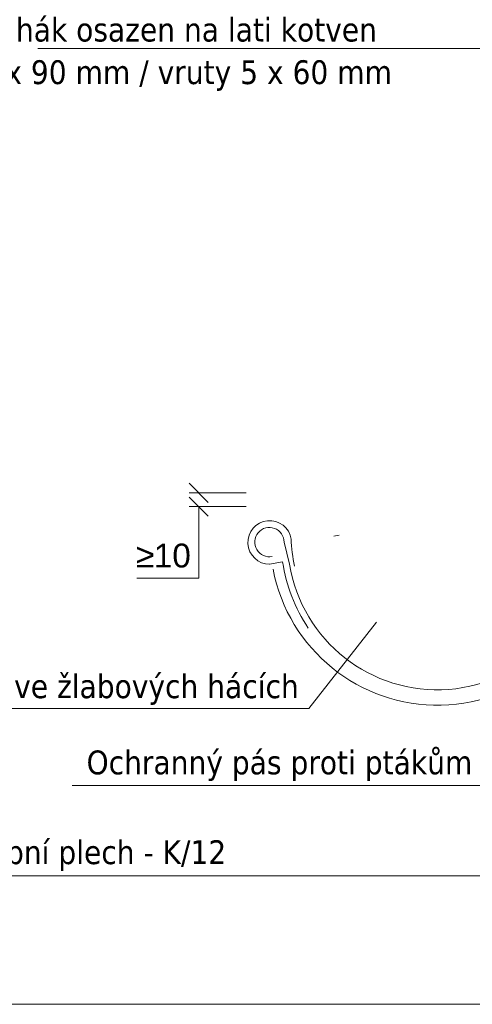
# Model space of a CAD drawing. Header units: millimetres. Extents: x -105824 to -100731, y 43743 to 47488.
# Tile 19 of 25: x -102406 to -102168, y 46347 to 46863. Entities that reach past the tile are written whole.
import ezdxf

# ---------------------------------------------------------------- set-up
doc = ezdxf.new("R2010")
doc.units = ezdxf.units.MM
doc.header["$MEASUREMENT"] = 0
doc.styles.add('GENEROVANÝ_STYL_1', font='tahoma.ttf')
doc.styles.add('GENEROVANÝ_STYL_3', font='txt')

msp = doc.modelspace()

# ---------------------------------------------------------------- linework, layer by layer
at = {"color": 154, "linetype": 'Continuous', "lineweight": 13}
for p, q in [((-102316.59, 46620.25), (-102306.59, 46610.25)), ((-102286.59, 46615.25), (-102316.59, 46615.25)), ((-102306.59, 46603.06), (-102316.59, 46613.06)), ((-102286.59, 46608.06), (-102316.59, 46608.06)), ((-102311.59, 46570.57), (-102311.59, 46608.06)), ((-102344.08, 46570.57), (-102311.59, 46570.57))]:
    msp.add_line(p, q, dxfattribs=at)
at = {"color": 154, "linetype": 'Continuous', "lineweight": 13, "flags": 128}
for points in [[(-101955.52, 46736.1), (-102069.37, 46848.22), (-102396.02, 46848.22)], [(-102041.99, 46624.33), (-102163.3, 46461.73), (-102377.96, 46461.73)], [(-102036.47, 46553.92), (-102139.41, 46414.46), (-102444.57, 46414.46)], [(-102218.2, 46547.49), (-102253.79, 46502.21), (-102514.95, 46502.21)], [(-102006.87, 46486.51), (-102133.36, 46347.05), (-102436.79, 46347.05)]]:
    msp.add_lwpolyline(points, dxfattribs=at)
at = {"color": 154, "linetype": 'Continuous', "lineweight": 13}
for points in [[(-102272.56, 46575.22, 0.845554), (-102099.38, 46579.15, 0.010853), (-102093.83, 46639.7, -0.191399), (-102092.47, 46641.94)], [(-102274.23, 46577.83, -2.196165), (-102263.03, 46590.95)], [(-102272.97, 46581.88, -2.812669), (-102266.75, 46589.34)], [(-102107.68, 46589.66, -0.916331), (-102263.89, 46577.86)], [(-102261.22, 46576.77, -0.045148), (-102263.05, 46591.14)], [(-102254.06, 46544.34, -0.109402), (-102267.52, 46579)]]:
    msp.add_lwpolyline(points, format="xyb", dxfattribs=at)
for points in [[(-102240.72, 46592.61), (-102237.89, 46593.1)], [(-102263.89, 46577.86), (-102266.75, 46589.34)], [(-102267.52, 46579), (-102274.5, 46577.8)]]:
    msp.add_lwpolyline(points, dxfattribs=at)

# ---------------------------------------------------------------- texts
at = {"color": 154, "linetype": 'Continuous', "lineweight": 13, "char_height": 12.5, "attachment_point": 7}
for s, insert, style in [('\\A1;{\\pql;\\fTahoma|b0|i0|c238|p34;Žlabový hák osazen na lati kotven}', (-102471.26, 46848.37), 'GENEROVANÝ_STYL_1'), ('\\A1;{\\pql;\\fTahoma|b0|i0|c238|p34;min. hřebíky 4 x 90 mm / vruty 5 x 60 mm}', (-102524.22, 46826.04), 'GENEROVANÝ_STYL_1'), ('\\A1;{\\pql;\\fArial|b0|i0|c238|p38;≥}', (-102344.5, 46576.17), 'GENEROVANÝ_STYL_3'), ('\\A1;{\\pql;\\fArial|b0|i0|c238|p38;10}', (-102335.13, 46575.96), 'GENEROVANÝ_STYL_3'), ('\\A1;{\\pql;\\fTahoma|b0|i0|c238|p34;Okapový žlab ve žlabových hácích}', (-102513.07, 46504.03), 'GENEROVANÝ_STYL_1'), ('\\A1;{\\pql;\\fTahoma|b0|i0|c238|p34;Ochranný pás proti ptákům}', (-102370.44, 46464.09), 'GENEROVANÝ_STYL_1'), ('\\A1;{\\pql;\\fTahoma|b0|i0|c238|p34;Okapní plech\\fTahoma|b0|i0|c238|p34; - K/12\\fTahoma|b0|i0|c238|p34; }', (-102441.91, 46417.01), 'GENEROVANÝ_STYL_1')]:
    msp.add_mtext(s, dxfattribs=dict(at, insert=insert, style=style))

doc.saveas('drawing.dxf')
